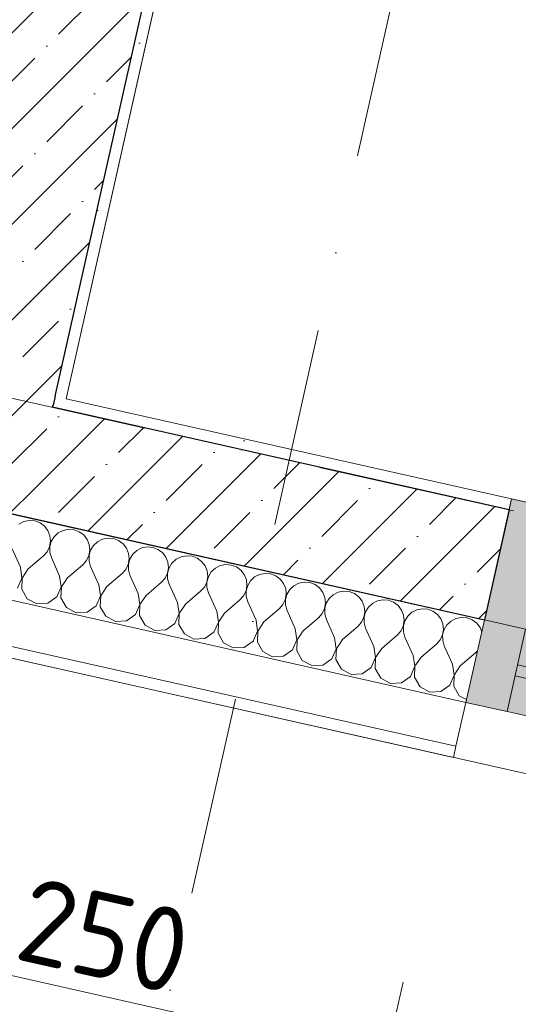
# Model space of a CAD drawing. Header units: millimetres. Extents: x -7218036 to -6972305, y 6116614 to 6334349.
# Tile 72 of 184: x -7171472 to -7170588, y 6132662 to 6134409. Entities that reach past the tile are written whole.
import ezdxf
from ezdxf.enums import TextEntityAlignment as Align

# ---------------------------------------------------------------- set-up
doc = ezdxf.new("R2010")
doc.units = ezdxf.units.MM
doc.header["$MEASUREMENT"] = 0
doc.linetypes.add('Штрихпунктирная', pattern=[670.277762, 352.777767, -176.388884, 0, -141.111112])
for name, color, linetype in [('S - квартира_помещение.АР', 7, 'Continuous'), ('АР-Стены_внешние_.АР', 7, 'Continuous'), ('АР-Чертеж-Оси_Осевые размеры.АР', 7, 'Continuous'), ('АР-Чертеж-Размеры.АР', 7, 'Continuous'), ('Окна Archicad', 7, 'Continuous')]:
    doc.layers.add(name, color=color, linetype=linetype)
for name, color, linetype, lineweight in [('S - квартира_помещение.АР_Ном._пера__101', 252, 'Continuous', 0), ('АР-Стены_внешние_.АР_Ном._пера__1', 7, 'Continuous', 0), ('АР-Стены_внешние_.АР_Ном._пера__120', 7, 'Continuous', 0), ('АР-Чертеж-Оси_Осевые размеры.АР_Ном._пера__120', 7, 'Continuous', 0), ('АР-Чертеж-Размеры.АР_Ном._пера__1', 7, 'Continuous', 0), ('Окна Archicad_Ном._пера__120', 7, 'Continuous', 0), ('Паспорта Зон Archicad_Ном._пера__1', 7, 'Continuous', 0)]:
    doc.layers.add(name, color=color, linetype=linetype, lineweight=lineweight)
doc.styles.add('РЎР“Р•РќР•Р\xa0Р\x98Р\xa0_РЎРўР\x98Р›Р¬_1', font='txt')
doc.styles.add('РЎР“Р•РќР•Р\xa0Р\x98Р\xa0_РЎРўР\x98Р›Р¬_2', font='calibri.ttf')
doc.styles.add('РЎР“Р•РќР•Р\xa0Р\x98Р\xa0_РЎРўР\x98Р›Р¬_3', font='GOTHIC.TTF')
doc.styles.add('РЎР“Р•РќР•Р\xa0Р\x98Р\xa0_РЎРўР\x98Р›Р¬_5', font='GOST_Common.ttf')
doc.dimstyles.new('СГЕНЕРИР_СТИЛЬ__1', dxfattribs={"dimtxt": 150, "dimasz": 142.5, "dimexe": 0.18, "dimexo": 0.0625, "dimgap": 0, "dimtad": 1, "dimdec": 0, "dimzin": 0, "dimdsep": 46, "dimtxsty": 'РЎР“Р•РќР•Р\xa0Р\x98Р\xa0_РЎРўР\x98Р›Р¬_5', "dimblk": 'ARROWHEAD_6', "dimblk1": 'ARROWHEAD_6', "dimblk2": 'ARROWHEAD_6', "dimcen": 0.09, "dimse1": 1, "dimse2": 1, "dimclrd": 7, "dimclre": 7, "dimclrt": 7, "dimazin": 0, "dimtfac": 1, "dimtdec": 4, "dimtmove": 0, "dimatfit": 3, "dimfxl": 1, "dimtolj": 1, "dimtzin": 0, "dimarcsym": 0})
pattern_1 = [(45, (-6566190.34, 6562677.8), (-84.852814, 84.852814), []), (45, (-6566232.77, 6562720.22), (-84.852814, 84.852814), [90, -30, 0, -30])]
pattern_2 = [(45, (-6566190.34, 6563027.8), (-111.369318, 111.369318), [0, -105, 0, -157.5]), (110, (-6565840.34, 6563027.8), (148.001588, 53.868173), [0, -77, 0, -133])]

# ---------------------------------------------------------------- blocks, each defined once
blk = doc.blocks.new('Стандартный Маркер Сетки[15]_6', base_point=(-7217047.9, 6143970.3))
at = {"layer": 'АР-Чертеж-Оси_Осевые размеры.АР_Ном._пера__120', "color": 7, "linetype": 'Штрихпунктирная', "lineweight": 0}
blk.add_line((-7216072.2, 6143751.1), (-7137131, 6126021.4), dxfattribs=at)
at = {"layer": 'АР-Чертеж-Оси_Осевые размеры.АР_Ном._пера__120', "color": 7, "lineweight": 0, "style": 'РЎР“Р•РќР•Р\xa0Р\x98Р\xa0_РЎРўР\x98Р›Р¬_3'}
for tag, p in [('AC_MarkerText_1_0', (-7217465.8, 6144260.9)), ('AC_MarkerText_1_1', (-7135597.5, 6125873.7))]:
    blk.add_attdef(tag, text='', height=350, rotation=347.3417, dxfattribs=at).set_placement(p, align=Align.TOP_CENTER)
blk = doc.blocks.new('Стандартный Маркер Сетки[18]_6', base_point=(-7217047.9, 6143970.3))
at = {"layer": 'АР-Чертеж-Оси_Осевые размеры.АР_Ном._пера__120', "color": 7, "linetype": 'Штрихпунктирная', "lineweight": 0}
blk.add_line((-7216072.2, 6143751.1), (-7137131, 6126021.4), dxfattribs=at)
at = {"layer": 'АР-Чертеж-Оси_Осевые размеры.АР_Ном._пера__120', "color": 7, "lineweight": 0, "style": 'РЎР“Р•РќР•Р\xa0Р\x98Р\xa0_РЎРўР\x98Р›Р¬_3'}
for tag, p in [('AC_MarkerText_1_0', (-7217465.8, 6144260.9)), ('AC_MarkerText_1_1', (-7135597.5, 6125873.7))]:
    blk.add_attdef(tag, text='', height=350, rotation=347.3417, dxfattribs=at).set_placement(p, align=Align.TOP_CENTER)
blk = doc.blocks.new('Стандартный Маркер Сетки[21]_6', base_point=(-7217047.9, 6143970.3))
at = {"layer": 'АР-Чертеж-Оси_Осевые размеры.АР_Ном._пера__120', "color": 7, "linetype": 'Штрихпунктирная', "lineweight": 0}
blk.add_line((-7216072.2, 6143751.1), (-7137131, 6126021.4), dxfattribs=at)
at = {"layer": 'АР-Чертеж-Оси_Осевые размеры.АР_Ном._пера__120', "color": 7, "lineweight": 0, "style": 'РЎР“Р•РќР•Р\xa0Р\x98Р\xa0_РЎРўР\x98Р›Р¬_3'}
for tag, p in [('AC_MarkerText_1_0', (-7217465.8, 6144260.9)), ('AC_MarkerText_1_1', (-7135597.5, 6125873.7))]:
    blk.add_attdef(tag, text='', height=350, rotation=347.3417, dxfattribs=at).set_placement(p, align=Align.TOP_CENTER)
blk = doc.blocks.new('Стандартный Маркер Сетки[24]_6', base_point=(-7217047.9, 6143970.3))
at = {"layer": 'АР-Чертеж-Оси_Осевые размеры.АР_Ном._пера__120', "color": 7, "linetype": 'Штрихпунктирная', "lineweight": 0}
blk.add_line((-7216072.2, 6143751.1), (-7137131, 6126021.4), dxfattribs=at)
at = {"layer": 'АР-Чертеж-Оси_Осевые размеры.АР_Ном._пера__120', "color": 7, "lineweight": 0, "style": 'РЎР“Р•РќР•Р\xa0Р\x98Р\xa0_РЎРўР\x98Р›Р¬_3'}
for tag, p in [('AC_MarkerText_1_0', (-7217465.8, 6144260.9)), ('AC_MarkerText_1_1', (-7135597.5, 6125873.7))]:
    blk.add_attdef(tag, text='', height=350, rotation=347.3417, dxfattribs=at).set_placement(p, align=Align.TOP_CENTER)
blk = doc.blocks.new('Жилая комната_1_36_7', base_point=(-7164802.8, 6135296.2))
at = {"layer": 'S - квартира_помещение.АР_Ном._пера__101', "color": 252, "linetype": 'Continuous', "lineweight": 0, "flags": 128}
blk.add_lwpolyline([(-7171389.8, 6133736.4), (-7167916.3, 6132956.3), (-7166613.5, 6138756.9), (-7170087, 6139537)], close=True, dxfattribs=at)
at = {"layer": 'Паспорта Зон Archicad_Ном._пера__1', "color": 7, "lineweight": 0, "style": 'РЎР“Р•РќР•Р\xa0Р\x98Р\xa0_РЎРўР\x98Р›Р¬_1'}
blk.add_attdef('ROOM_NUMBER', text='', height=250, rotation=347.3417, dxfattribs=at).set_placement((-7168771.4, 6136939.6), align=Align.MIDDLE_CENTER)
at = {"layer": 'Паспорта Зон Archicad_Ном._пера__1', "color": 7, "lineweight": 0, "style": 'РЎР“Р•РќР•Р\xa0Р\x98Р\xa0_РЎРўР\x98Р›Р¬_2'}
blk.add_attdef('ROOM_AREA', text='', height=200, rotation=347.3417, dxfattribs=at).set_placement((-7168092.1, 6133240.9), align=Align.MIDDLE_RIGHT)
blk = doc.blocks.new('Стена_258_7', base_point=(-7171555.3, 6133660.9))
at = {"layer": 'АР-Стены_внешние_.АР', "linetype": 'Continuous', "lineweight": 0, "true_color": 0x000000}
h = blk.add_hatch(dxfattribs=at)
h.set_pattern_fill('ЖЕЛЕЗОБЕТОН__PROJECT__0007', color=18, style=0, pattern_type=2)
h.set_pattern_definition(pattern_1)
h.paths.add_polyline_path([(-7171418.1, 6133722.3), (-7171412.8, 6133724.9), (-7171161.6, 6134843.3), (-7171405.6, 6134898.1), (-7171657.6, 6133776.1)])
h = blk.add_hatch(dxfattribs=at)
h.set_pattern_fill('ШТУКАТУРКА__ГИПС_01_0007', color=18, style=0, pattern_type=2)
h.set_pattern_definition(pattern_2)
h.paths.add_polyline_path([(-7171389.8, 6133736.4), (-7171142.1, 6134838.9), (-7171161.6, 6134843.3), (-7171409.3, 6133740.8)])
h = blk.add_hatch(dxfattribs=at)
h.set_pattern_fill('ЖЕЛЕЗОБЕТОН__PROJECT__0007', color=18, style=0, pattern_type=2)
h.set_pattern_definition(pattern_1)
h.paths.add_polyline_path([(-7171701.4, 6133580.9), (-7171418.1, 6133722.3), (-7171657.6, 6133776.1)])
h = blk.add_hatch(dxfattribs=at)
h.set_pattern_fill('ЖЕЛЕЗОБЕТОН__PROJECT__0007', color=18, style=0, pattern_type=2)
h.set_pattern_definition(pattern_1)
h.paths.add_polyline_path([(-7171412.8, 6133724.9), (-7171418.1, 6133722.3), (-7171413.7, 6133721.3)])
h = blk.add_hatch(dxfattribs=at)
h.set_pattern_fill('ЖЕЛЕЗОБЕТОН__PROJECT__0007', color=18, style=0, pattern_type=2)
h.set_pattern_definition(pattern_1)
h.paths.add_polyline_path([(-7171418.1, 6133722.3), (-7171701.4, 6133580.9), (-7171457.5, 6133526.1), (-7171413.7, 6133721.3)])
at = {"layer": 'АР-Стены_внешние_.АР_Ном._пера__1', "color": 7, "linetype": 'Continuous', "lineweight": 30}
for p, q in [((-7171409.3, 6133740.8), (-7171161.6, 6134843.3)), ((-7171409.3, 6133740.8), (-7171412.8, 6133724.9)), ((-7171413.7, 6133721.3), (-7171412.8, 6133724.9))]:
    blk.add_line(p, q, dxfattribs=at)
at = {"layer": 'АР-Стены_внешние_.АР_Ном._пера__1', "color": 7, "linetype": 'Continuous', "lineweight": 30, "flags": 128}
for points in [[(-7171405.6, 6134898.1), (-7171701.4, 6133580.9)], [(-7171161.6, 6134843.3), (-7171405.6, 6134898.1)], [(-7171701.4, 6133580.9), (-7171457.5, 6133526.1)]]:
    blk.add_lwpolyline(points, dxfattribs=at)
at = {"layer": 'АР-Стены_внешние_.АР_Ном._пера__1', "color": 7, "linetype": 'Continuous', "lineweight": 0, "flags": 128}
for points in [[(-7171142.1, 6134838.9), (-7171161.6, 6134843.3)], [(-7171389.8, 6133736.4), (-7171142.1, 6134838.9)]]:
    blk.add_lwpolyline(points, dxfattribs=at)
blk = doc.blocks.new('*X793', base_point=(-6566190.3, 6562677.8))
at = {"layer": 'АР-Стены_внешние_.АР_Ном._пера__1', "color": 7, "linetype": 'Continuous', "lineweight": 0}
for p, q in [((-7171464.7, 6133518.6), (-7171473.5, 6133514.2)), ((-7171455, 6133520.5), (-7171464.7, 6133518.6)), ((-7171445.2, 6133519.7), (-7171455, 6133520.5)), ((-7171436, 6133516.3), (-7171445.2, 6133519.7)), ((-7171428, 6133510.4), (-7171436, 6133516.3)), ((-7171422, 6133502.6), (-7171428, 6133510.4)), ((-7171418.4, 6133493.5), (-7171422, 6133502.6)), ((-7171403.8, 6133498.5), (-7171411, 6133491.8)), ((-7171395, 6133503), (-7171403.8, 6133498.5)), ((-7171385.3, 6133504.9), (-7171395, 6133503)), ((-7171375.5, 6133504.1), (-7171385.3, 6133504.9)), ((-7171366.3, 6133500.6), (-7171375.5, 6133504.1)), ((-7171358.3, 6133494.8), (-7171366.3, 6133500.6)), ((-7171419, 6133474), (-7171417.3, 6133483.7)), ((-7171416.1, 6133483.4), (-7171418.7, 6133473.9)), ((-7171417.3, 6133483.7), (-7171418.4, 6133493.5)), ((-7171411, 6133491.8), (-7171416.1, 6133483.4)), ((-7171352.3, 6133487), (-7171358.3, 6133494.8)), ((-7171348.7, 6133477.8), (-7171352.3, 6133487)), ((-7171334.1, 6133482.9), (-7171341.3, 6133476.2)), ((-7171325.3, 6133487.3), (-7171334.1, 6133482.9)), ((-7171315.6, 6133489.2), (-7171325.3, 6133487.3)), ((-7171305.8, 6133488.4), (-7171315.6, 6133489.2)), ((-7171296.6, 6133485), (-7171305.8, 6133488.4)), ((-7171288.7, 6133479.1), (-7171296.6, 6133485)), ((-7171282.6, 6133471.3), (-7171288.7, 6133479.1)), ((-7171470.9, 6133437.7), (-7171485.6, 6133470.2)), ((-7171429.8, 6133457.7), (-7171423.3, 6133465.1)), ((-7171423.3, 6133465.1), (-7171419, 6133474)), ((-7171418.7, 6133473.9), (-7171418.7, 6133464)), ((-7171418.7, 6133464), (-7171415.9, 6133454.6)), ((-7171349.3, 6133458.3), (-7171347.6, 6133468)), ((-7171346.4, 6133467.7), (-7171349, 6133458.2)), ((-7171347.6, 6133468), (-7171348.7, 6133477.8)), ((-7171341.3, 6133476.2), (-7171346.4, 6133467.7)), ((-7171279, 6133462.2), (-7171282.6, 6133471.3)), ((-7171277.9, 6133452.4), (-7171279, 6133462.2)), ((-7171264.4, 6133467.2), (-7171271.6, 6133460.5)), ((-7171255.6, 6133471.7), (-7171264.4, 6133467.2)), ((-7171245.9, 6133473.6), (-7171255.6, 6133471.7)), ((-7171236.1, 6133472.8), (-7171245.9, 6133473.6)), ((-7171226.9, 6133469.3), (-7171236.1, 6133472.8)), ((-7171219, 6133463.5), (-7171226.9, 6133469.3)), ((-7171212.9, 6133455.7), (-7171219, 6133463.5)), ((-7171457, 6133434.5), (-7171429.8, 6133457.7)), ((-7171401.3, 6133422), (-7171415.9, 6133454.6)), ((-7171360.1, 6133442.1), (-7171353.6, 6133449.4)), ((-7171353.6, 6133449.4), (-7171349.3, 6133458.3)), ((-7171349, 6133458.2), (-7171349, 6133448.4)), ((-7171349, 6133448.4), (-7171346.2, 6133438.9)), ((-7171279.6, 6133442.7), (-7171277.9, 6133452.4)), ((-7171276.7, 6133452.1), (-7171279.3, 6133442.6)), ((-7171271.6, 6133460.5), (-7171276.7, 6133452.1)), ((-7171209.3, 6133446.5), (-7171212.9, 6133455.7)), ((-7171208.2, 6133436.7), (-7171209.3, 6133446.5)), ((-7171201.9, 6133444.9), (-7171207, 6133436.4)), ((-7171194.7, 6133451.6), (-7171201.9, 6133444.9)), ((-7171185.9, 6133456), (-7171194.7, 6133451.6)), ((-7171176.2, 6133457.9), (-7171185.9, 6133456)), ((-7171166.4, 6133457.1), (-7171176.2, 6133457.9)), ((-7171157.2, 6133453.7), (-7171166.4, 6133457.1)), ((-7171149.3, 6133447.8), (-7171157.2, 6133453.7)), ((-7171143.2, 6133440), (-7171149.3, 6133447.8)), ((-7171468.1, 6133418.4), (-7171470.9, 6133437.7)), ((-7171457, 6133434.5), (-7171467.8, 6133418.3)), ((-7171387.3, 6133418.9), (-7171360.1, 6133442.1)), ((-7171331.6, 6133406.4), (-7171346.2, 6133438.9)), ((-7171317.6, 6133403.2), (-7171290.5, 6133426.4)), ((-7171290.5, 6133426.4), (-7171283.9, 6133433.8)), ((-7171283.9, 6133433.8), (-7171279.6, 6133442.7)), ((-7171279.3, 6133442.6), (-7171279.3, 6133432.7)), ((-7171279.3, 6133432.7), (-7171276.5, 6133423.3)), ((-7171214.2, 6133418.1), (-7171209.9, 6133427)), ((-7171209.9, 6133427), (-7171208.2, 6133436.7)), ((-7171207, 6133436.4), (-7171209.7, 6133426.9)), ((-7171209.7, 6133426.9), (-7171209.6, 6133417.1)), ((-7171139.6, 6133430.9), (-7171143.2, 6133440)), ((-7171138.6, 6133421.1), (-7171139.6, 6133430.9)), ((-7171132.2, 6133429.2), (-7171137.3, 6133420.8)), ((-7171125, 6133435.9), (-7171132.2, 6133429.2)), ((-7171116.2, 6133440.4), (-7171125, 6133435.9)), ((-7171106.5, 6133442.3), (-7171116.2, 6133440.4)), ((-7171096.7, 6133441.5), (-7171106.5, 6133442.3)), ((-7171087.5, 6133438), (-7171096.7, 6133441.5)), ((-7171079.6, 6133432.1), (-7171087.5, 6133438)), ((-7171073.6, 6133424.4), (-7171079.6, 6133432.1)), ((-7171036.9, 6133426.6), (-7171046.5, 6133424.7)), ((-7171027, 6133425.8), (-7171036.9, 6133426.6)), ((-7171475.8, 6133400.4), (-7171468.1, 6133418.4)), ((-7171467.8, 6133418.3), (-7171468.5, 6133398.8)), ((-7171398.4, 6133402.7), (-7171401.3, 6133422)), ((-7171387.3, 6133418.9), (-7171398.1, 6133402.6)), ((-7171261.9, 6133390.7), (-7171276.5, 6133423.3)), ((-7171247.9, 6133387.6), (-7171220.8, 6133410.8)), ((-7171220.8, 6133410.8), (-7171214.2, 6133418.1)), ((-7171209.6, 6133417.1), (-7171206.8, 6133407.6)), ((-7171144.5, 6133402.5), (-7171140.2, 6133411.3)), ((-7171140.2, 6133411.3), (-7171138.6, 6133421.1)), ((-7171137.3, 6133420.8), (-7171140, 6133411.3)), ((-7171140, 6133411.3), (-7171139.9, 6133401.4)), ((-7171069.9, 6133415.2), (-7171073.6, 6133424.4)), ((-7171068.9, 6133405.4), (-7171069.9, 6133415.2)), ((-7171062.5, 6133413.6), (-7171067.6, 6133405.1)), ((-7171055.3, 6133420.3), (-7171062.5, 6133413.6)), ((-7171046.5, 6133424.7), (-7171055.3, 6133420.3)), ((-7171017.8, 6133422.3), (-7171027, 6133425.8)), ((-7171009.9, 6133416.5), (-7171017.8, 6133422.3)), ((-7171003.9, 6133408.7), (-7171009.9, 6133416.5)), ((-7171000.2, 6133399.6), (-7171003.9, 6133408.7)), ((-7170976.8, 6133409.1), (-7170985.6, 6133404.6)), ((-7170967.2, 6133411), (-7170976.8, 6133409.1)), ((-7170957.3, 6133410.2), (-7170967.2, 6133411)), ((-7170948.1, 6133406.7), (-7170957.3, 6133410.2)), ((-7171468.5, 6133398.8), (-7171458.8, 6133381.8)), ((-7171406.2, 6133384.8), (-7171398.4, 6133402.7)), ((-7171398.1, 6133402.6), (-7171398.8, 6133383.1)), ((-7171328.7, 6133387), (-7171331.6, 6133406.4)), ((-7171317.6, 6133403.2), (-7171328.4, 6133387)), ((-7171192.2, 6133375.1), (-7171206.8, 6133407.6)), ((-7171178.2, 6133371.9), (-7171151.1, 6133395.1)), ((-7171151.1, 6133395.1), (-7171144.5, 6133402.5)), ((-7171139.9, 6133401.4), (-7171137.1, 6133392)), ((-7171122.5, 6133359.4), (-7171137.1, 6133392)), ((-7171074.8, 6133386.8), (-7171070.6, 6133395.7)), ((-7171070.6, 6133395.7), (-7171068.9, 6133405.4)), ((-7171067.6, 6133405.1), (-7171070.3, 6133395.6)), ((-7171070.3, 6133395.6), (-7171070.2, 6133385.8)), ((-7170999.2, 6133389.8), (-7171000.2, 6133399.6)), ((-7170992.8, 6133397.9), (-7170998, 6133389.5)), ((-7170985.6, 6133404.6), (-7170992.8, 6133397.9)), ((-7170940.2, 6133400.8), (-7170948.1, 6133406.7)), ((-7170934.2, 6133393), (-7170940.2, 6133400.8)), ((-7170930.5, 6133383.9), (-7170934.2, 6133393)), ((-7170907.1, 6133393.4), (-7170915.9, 6133388.9)), ((-7170897.5, 6133395.3), (-7170907.1, 6133393.4)), ((-7170887.7, 6133394.5), (-7170897.5, 6133395.3)), ((-7170878.4, 6133391), (-7170887.7, 6133394.5)), ((-7170870.5, 6133385.2), (-7170878.4, 6133391)), ((-7171458.8, 6133381.8), (-7171441.7, 6133372.5)), ((-7171441.7, 6133372.5), (-7171422.2, 6133373.6)), ((-7171422.2, 6133373.6), (-7171406.2, 6133384.8)), ((-7171398.8, 6133383.1), (-7171389.1, 6133366.2)), ((-7171336.5, 6133369.1), (-7171328.7, 6133387)), ((-7171328.4, 6133387), (-7171329.1, 6133367.5)), ((-7171259, 6133371.4), (-7171261.9, 6133390.7)), ((-7171247.9, 6133387.6), (-7171258.7, 6133371.3)), ((-7171189.3, 6133355.7), (-7171192.2, 6133375.1)), ((-7171108.5, 6133356.3), (-7171081.4, 6133379.5)), ((-7171081.4, 6133379.5), (-7171074.8, 6133386.8)), ((-7171070.2, 6133385.8), (-7171067.4, 6133376.3)), ((-7171052.8, 6133343.7), (-7171067.4, 6133376.3)), ((-7171005.1, 6133371.2), (-7171000.9, 6133380)), ((-7171000.9, 6133380), (-7170999.2, 6133389.8)), ((-7170998, 6133389.5), (-7171000.6, 6133380)), ((-7171000.6, 6133380), (-7171000.5, 6133370.1)), ((-7170931.2, 6133364.4), (-7170929.5, 6133374.1)), ((-7170928.3, 6133373.8), (-7170930.9, 6133364.3)), ((-7170929.5, 6133374.1), (-7170930.5, 6133383.9)), ((-7170923.1, 6133382.2), (-7170928.3, 6133373.8)), ((-7170915.9, 6133388.9), (-7170923.1, 6133382.2)), ((-7170864.5, 6133377.4), (-7170870.5, 6133385.2)), ((-7170860.8, 6133368.2), (-7170864.5, 6133377.4)), ((-7170837.4, 6133377.8), (-7170846.2, 6133373.3)), ((-7170827.8, 6133379.7), (-7170837.4, 6133377.8)), ((-7170818, 6133378.9), (-7170827.8, 6133379.7)), ((-7170808.7, 6133375.4), (-7170818, 6133378.9)), ((-7170800.8, 6133369.5), (-7170808.7, 6133375.4)), ((-7171389.1, 6133366.2), (-7171372, 6133356.9)), ((-7171372, 6133356.9), (-7171352.5, 6133358)), ((-7171352.5, 6133358), (-7171336.5, 6133369.1)), ((-7171329.1, 6133367.5), (-7171319.4, 6133350.5)), ((-7171266.8, 6133353.5), (-7171259, 6133371.4)), ((-7171258.7, 6133371.3), (-7171259.4, 6133351.8)), ((-7171178.2, 6133371.9), (-7171189.1, 6133355.7)), ((-7171119.6, 6133340.1), (-7171122.5, 6133359.4)), ((-7171108.5, 6133356.3), (-7171119.4, 6133340)), ((-7171038.9, 6133340.6), (-7171011.7, 6133363.8)), ((-7171011.7, 6133363.8), (-7171005.1, 6133371.2)), ((-7171000.5, 6133370.1), (-7170997.7, 6133360.7)), ((-7170983.1, 6133328.1), (-7170997.7, 6133360.7)), ((-7170935.4, 6133355.5), (-7170931.2, 6133364.4)), ((-7170930.9, 6133364.3), (-7170930.8, 6133354.5)), ((-7170861.5, 6133348.7), (-7170859.8, 6133358.4)), ((-7170858.6, 6133358.2), (-7170861.2, 6133348.7)), ((-7170859.8, 6133358.4), (-7170860.8, 6133368.2)), ((-7170853.5, 6133366.6), (-7170858.6, 6133358.2)), ((-7170846.2, 6133373.3), (-7170853.5, 6133366.6)), ((-7170794.8, 6133361.7), (-7170800.8, 6133369.5)), ((-7170791.1, 6133352.6), (-7170794.8, 6133361.7)), ((-7170776.5, 6133357.6), (-7170783.8, 6133350.9)), ((-7170767.8, 6133362.1), (-7170776.5, 6133357.6)), ((-7170758.1, 6133364), (-7170767.8, 6133362.1)), ((-7170748.3, 6133363.2), (-7170758.1, 6133364)), ((-7170739, 6133359.7), (-7170748.3, 6133363.2)), ((-7170731.1, 6133353.9), (-7170739, 6133359.7)), ((-7171319.4, 6133350.5), (-7171302.3, 6133341.2)), ((-7171302.3, 6133341.2), (-7171282.8, 6133342.3)), ((-7171282.8, 6133342.3), (-7171266.8, 6133353.5)), ((-7171259.4, 6133351.8), (-7171249.7, 6133334.9)), ((-7171197.1, 6133337.8), (-7171189.3, 6133355.7)), ((-7171189.1, 6133355.7), (-7171189.7, 6133336.2)), ((-7171127.4, 6133322.2), (-7171119.6, 6133340.1)), ((-7171119.4, 6133340), (-7171120, 6133320.5)), ((-7171050, 6133324.4), (-7171052.8, 6133343.7)), ((-7171038.9, 6133340.6), (-7171049.7, 6133324.4)), ((-7170969.2, 6133325), (-7170942, 6133348.1)), ((-7170942, 6133348.1), (-7170935.4, 6133355.5)), ((-7170930.8, 6133354.5), (-7170928.1, 6133345)), ((-7170913.4, 6133312.4), (-7170928.1, 6133345)), ((-7170872.3, 6133332.5), (-7170865.8, 6133339.9)), ((-7170865.8, 6133339.9), (-7170861.5, 6133348.7)), ((-7170861.2, 6133348.7), (-7170861.1, 6133338.8)), ((-7170861.1, 6133338.8), (-7170858.4, 6133329.4)), ((-7170791.8, 6133333.1), (-7170790.1, 6133342.8)), ((-7170788.9, 6133342.5), (-7170791.5, 6133333)), ((-7170790.1, 6133342.8), (-7170791.1, 6133352.6)), ((-7170783.8, 6133350.9), (-7170788.9, 6133342.5)), ((-7170725.1, 6133346.1), (-7170731.1, 6133353.9)), ((-7170721.4, 6133336.9), (-7170725.1, 6133346.1)), ((-7170706.8, 6133342), (-7170714.1, 6133335.3)), ((-7170698.1, 6133346.5), (-7170706.8, 6133342)), ((-7170688.4, 6133348.4), (-7170698.1, 6133346.5)), ((-7170678.6, 6133347.6), (-7170688.4, 6133348.4)), ((-7170669.4, 6133344.1), (-7170678.6, 6133347.6)), ((-7170661.4, 6133338.2), (-7170669.4, 6133344.1)), ((-7171249.7, 6133334.9), (-7171232.6, 6133325.6)), ((-7171232.6, 6133325.6), (-7171213.1, 6133326.6)), ((-7171213.1, 6133326.6), (-7171197.1, 6133337.8)), ((-7171189.7, 6133336.2), (-7171180, 6133319.2)), ((-7171143.4, 6133311), (-7171127.4, 6133322.2)), ((-7171057.7, 6133306.5), (-7171050, 6133324.4)), ((-7171049.7, 6133324.4), (-7171050.3, 6133304.9)), ((-7170980.3, 6133308.8), (-7170983.1, 6133328.1)), ((-7170969.2, 6133325), (-7170980, 6133308.7)), ((-7170899.5, 6133309.3), (-7170872.3, 6133332.5)), ((-7170843.7, 6133296.8), (-7170858.4, 6133329.4)), ((-7170802.6, 6133316.8), (-7170796.1, 6133324.2)), ((-7170796.1, 6133324.2), (-7170791.8, 6133333.1)), ((-7170791.5, 6133333), (-7170791.4, 6133323.2)), ((-7170791.4, 6133323.2), (-7170788.7, 6133313.7)), ((-7170722.1, 6133317.4), (-7170720.4, 6133327.1)), ((-7170719.2, 6133326.9), (-7170721.8, 6133317.4)), ((-7170720.4, 6133327.1), (-7170721.4, 6133336.9)), ((-7170714.1, 6133335.3), (-7170719.2, 6133326.9)), ((-7170655.4, 6133330.4), (-7170661.4, 6133338.2)), ((-7170652.4, 6133323), (-7170655.4, 6133330.4)), ((-7171180, 6133319.2), (-7171162.9, 6133309.9)), ((-7171162.9, 6133309.9), (-7171143.4, 6133311)), ((-7171120, 6133320.5), (-7171110.3, 6133303.6)), ((-7171073.7, 6133295.3), (-7171057.7, 6133306.5)), ((-7171050.3, 6133304.9), (-7171040.6, 6133287.9)), ((-7170988, 6133290.9), (-7170980.3, 6133308.8)), ((-7170980, 6133308.7), (-7170980.6, 6133289.2)), ((-7170910.6, 6133293.1), (-7170913.4, 6133312.4)), ((-7170899.5, 6133309.3), (-7170910.3, 6133293.1)), ((-7170829.8, 6133293.7), (-7170802.6, 6133316.8)), ((-7170774, 6133281.1), (-7170788.7, 6133313.7)), ((-7170732.9, 6133301.2), (-7170726.4, 6133308.6)), ((-7170726.4, 6133308.6), (-7170722.1, 6133317.4)), ((-7170721.8, 6133317.4), (-7170721.7, 6133307.5)), ((-7170721.7, 6133307.5), (-7170719, 6133298.1)), ((-7171110.3, 6133303.6), (-7171093.2, 6133294.3)), ((-7171093.2, 6133294.3), (-7171073.7, 6133295.3)), ((-7171040.6, 6133287.9), (-7171023.5, 6133278.6)), ((-7171004, 6133279.7), (-7170988, 6133290.9)), ((-7170980.6, 6133289.2), (-7170971, 6133272.3)), ((-7170918.3, 6133275.2), (-7170910.6, 6133293.1)), ((-7170910.3, 6133293.1), (-7170911, 6133273.6)), ((-7170840.9, 6133277.5), (-7170843.7, 6133296.8)), ((-7170829.8, 6133293.7), (-7170840.6, 6133277.4)), ((-7170760.1, 6133278), (-7170732.9, 6133301.2)), ((-7170704.3, 6133265.5), (-7170719, 6133298.1)), ((-7170663.2, 6133285.5), (-7170660, 6133289.1)), ((-7171023.5, 6133278.6), (-7171004, 6133279.7)), ((-7170971, 6133272.3), (-7170953.8, 6133263)), ((-7170934.3, 6133264), (-7170918.3, 6133275.2)), ((-7170911, 6133273.6), (-7170901.3, 6133256.6)), ((-7170848.6, 6133259.6), (-7170840.9, 6133277.5)), ((-7170840.6, 6133277.4), (-7170841.3, 6133257.9)), ((-7170771.2, 6133261.8), (-7170774, 6133281.1)), ((-7170760.1, 6133278), (-7170770.9, 6133261.8)), ((-7170690.4, 6133262.4), (-7170663.2, 6133285.5)), ((-7170953.8, 6133263), (-7170934.3, 6133264)), ((-7170901.3, 6133256.6), (-7170884.1, 6133247.3)), ((-7170864.6, 6133248.4), (-7170848.6, 6133259.6)), ((-7170841.3, 6133257.9), (-7170831.6, 6133241)), ((-7170778.9, 6133243.9), (-7170771.2, 6133261.8)), ((-7170770.9, 6133261.8), (-7170771.6, 6133242.3)), ((-7170701.5, 6133246.2), (-7170704.3, 6133265.5)), ((-7170690.4, 6133262.4), (-7170701.2, 6133246.1)), ((-7170884.1, 6133247.3), (-7170864.6, 6133248.4)), ((-7170831.6, 6133241), (-7170814.4, 6133231.6)), ((-7170794.9, 6133232.7), (-7170778.9, 6133243.9)), ((-7170771.6, 6133242.3), (-7170761.9, 6133225.3)), ((-7170709.2, 6133228.3), (-7170701.5, 6133246.2)), ((-7170701.2, 6133246.1), (-7170701.9, 6133226.6)), ((-7170814.4, 6133231.6), (-7170794.9, 6133232.7)), ((-7170761.9, 6133225.3), (-7170744.7, 6133216)), ((-7170744.7, 6133216), (-7170725.2, 6133217.1)), ((-7170725.2, 6133217.1), (-7170709.2, 6133228.3)), ((-7170701.9, 6133226.6), (-7170692.2, 6133209.7)), ((-7170692.2, 6133209.7), (-7170679.4, 6133202.7))]:
    blk.add_line(p, q, dxfattribs=at)
blk = doc.blocks.new('Стена_282_7', base_point=(-7170647.7, 6133344.3))
at = {"layer": 'АР-Стены_внешние_.АР_Ном._пера__1', "color": 7, "linetype": 'Continuous', "lineweight": 0}
for p, q in [((-7171734.3, 6133434.6), (-7170680.5, 6133197.9)), ((-7171898.2, 6133389.4), (-7170698.1, 6133119.9))]:
    blk.add_line(p, q, dxfattribs=at)
at = {"layer": 'АР-Стены_внешние_.АР_Ном._пера__1', "color": 7, "linetype": 'Continuous', "lineweight": 0, "flags": 128}
for points in [[(-7170647.7, 6133344.3), (-7171701.4, 6133580.9)], [(-7171902.5, 6133369.9), (-7170702.4, 6133100.3)], [(-7170680.5, 6133197.9), (-7170647.7, 6133344.3)], [(-7170698.1, 6133119.9), (-7170680.5, 6133197.9)], [(-7170702.4, 6133100.3), (-7170698.1, 6133119.9)]]:
    blk.add_lwpolyline(points, dxfattribs=at)
at = {"layer": 'АР-Стены_внешние_.АР', "color": 7, "lineweight": 0}
blk.add_blockref('*X793', (-6566190.3, 6562677.8), dxfattribs=at)
blk = doc.blocks.new('Горизонтальное Многостворчатое Окно 23[30]_7', base_point=(-6566190.3, 6562677.8))
at = {"layer": 'Окна Archicad', "linetype": 'Continuous', "lineweight": 0, "true_color": 0xffffff}
for points in [[(-7170647.7, 6133344.3), (-7168725.5, 6132912.6), (-7168677.3, 6133127.2), (-7170599.4, 6133558.9)], [(-7170647.7, 6133344.3), (-7170680.5, 6133197.9), (-7170607.3, 6133181.5), (-7170574.5, 6133327.8)], [(-7170574.5, 6133327.8), (-7170607.3, 6133181.5), (-7169756.1, 6132990.3), (-7169723.2, 6133136.6)]]:
    blk.add_hatch(color=7, dxfattribs=at).paths.add_polyline_path(points)
at = {"layer": 'Окна Archicad_Ном._пера__120', "color": 7, "linetype": 'Continuous', "lineweight": 0}
for p, q in [((-7170647.7, 6133344.3), (-7170599.4, 6133558.9)), ((-7170599.4, 6133558.9), (-7168677.3, 6133127.2)), ((-7170680.5, 6133197.9), (-7170647.7, 6133344.3)), ((-7170647.7, 6133344.3), (-7170574.5, 6133327.8)), ((-7170574.5, 6133327.8), (-7170607.3, 6133181.5)), ((-7170588.7, 6133264.4), (-7169737.4, 6133073.2)), ((-7169741.8, 6133053.7), (-7170593.1, 6133244.9)), ((-7170607.3, 6133181.5), (-7170680.5, 6133197.9)), ((-7170607.3, 6133181.5), (-7169756.1, 6132990.3))]:
    blk.add_line(p, q, dxfattribs=at)
blk = doc.blocks.new('Стена_284_7', base_point=(-7168681.7, 6133107.7))
at = {"layer": 'АР-Стены_внешние_.АР_Ном._пера__1', "color": 7, "linetype": 'Continuous', "lineweight": 0, "flags": 128}
blk.add_lwpolyline([(-7170603.8, 6133539.4), (-7170599.4, 6133558.9)], dxfattribs=at)
at = {"layer": 'АР-Стены_внешние_.АР_Ном._пера__1', "color": 7, "linetype": 'Continuous', "lineweight": 15, "flags": 128}
blk.add_lwpolyline([(-7170647.7, 6133344.3), (-7170603.8, 6133539.4)], dxfattribs=at)
at = {"layer": 'Окна Archicad', "color": 7, "linetype": 'Continuous', "lineweight": 0}
blk.add_blockref('Горизонтальное Многостворчатое Окно 23[30]_7', (-6566190.3, 6562677.8), dxfattribs=at)
blk = doc.blocks.new('Стандартный Маркер Сетки[149]_7', base_point=(-7167491.3, 6149223.3))
at = {"layer": 'АР-Чертеж-Оси_Осевые размеры.АР_Ном._пера__120', "color": 7, "linetype": 'Штрихпунктирная', "lineweight": 0}
blk.add_line((-7167710.4, 6148247.6), (-7172273, 6127933.2), dxfattribs=at)
at = {"layer": 'АР-Чертеж-Оси_Осевые размеры.АР_Ном._пера__120', "color": 7, "lineweight": 0, "style": 'РЎР“Р•РќР•Р\xa0Р\x98Р\xa0_РЎРўР\x98Р›Р¬_3'}
blk.add_attdef('AC_MarkerText_1', text='', height=350, rotation=347.3417, dxfattribs=at).set_placement((-7172531.7, 6126650.8), align=Align.TOP_CENTER)
blk = doc.blocks.new('Стандартный Маркер Сетки[181]_7', base_point=(-7167491.3, 6149223.3))
at = {"layer": 'АР-Чертеж-Оси_Осевые размеры.АР_Ном._пера__120', "color": 7, "linetype": 'Штрихпунктирная', "lineweight": 0}
blk.add_line((-7167710.4, 6148247.6), (-7172273, 6127933.2), dxfattribs=at)
at = {"layer": 'АР-Чертеж-Оси_Осевые размеры.АР_Ном._пера__120', "color": 7, "lineweight": 0, "style": 'РЎР“Р•РќР•Р\xa0Р\x98Р\xa0_РЎРўР\x98Р›Р¬_3'}
blk.add_attdef('AC_MarkerText_1', text='', height=350, rotation=347.3417, dxfattribs=at).set_placement((-7172531.7, 6126650.8), align=Align.TOP_CENTER)
blk = doc.blocks.new('*D1153', base_point=(-6566190.3, 6562677.8))
at = {"layer": 'АР-Чертеж-Размеры.АР_Ном._пера__1', "color": 7, "linetype": 'Continuous', "lineweight": 0, "transparency": 16777216}
for p, q in [((-7172073.3, 6132700.8), (-7172011.7, 6132975.2)), ((-7171952.9, 6132894.7), (-7172132.1, 6132781.3)), ((-7172152.3, 6132862.7), (-7172042.5, 6132838)), ((-7172042.5, 6132838), (-7170822.9, 6132564.1)), ((-7170853.7, 6132426.9), (-7170792.1, 6132701.3)), ((-7170912.5, 6132507.3), (-7170733.3, 6132620.8)), ((-7170822.9, 6132564.1), (-7170713.1, 6132539.4))]:
    blk.add_line(p, q, dxfattribs=at)
at = {"layer": 'АР-Чертеж-Размеры.АР_Ном._пера__1', "color": 7, "lineweight": 0, "transparency": 16777216, "insert": (-7171644, 6132779.3), "char_height": 150, "attachment_point": 7, "rotation": 347.3417, "style": 'РЎР“Р•РќР•Р\xa0Р\x98Р\xa0_РЎРўР\x98Р›Р¬_5'}
blk.add_mtext('\\A1;{\\pql;\\fGOST Common|b0|i0|c204|p0;\\W1.000000;1\xa0250}', dxfattribs=at)
blk = doc.blocks.new('ARROWHEAD_6')
at = {"color": 0, "linetype": 'Continuous', "lineweight": 0}
for p, q in [((-0.5, -0.5), (0.5, 0.5)), ((0, 0), (-1, 0))]:
    blk.add_line(p, q, dxfattribs=at)
blk = doc.blocks.new('Стена_363_7', base_point=(-7170623.6, 6133451.6))
at = {"layer": 'АР-Стены_внешние_.АР', "linetype": 'Continuous', "lineweight": 0, "true_color": 0x000000}
h = blk.add_hatch(dxfattribs=at)
h.set_pattern_fill('ШТУКАТУРКА__ГИПС_01_0007', color=18, style=0, pattern_type=2)
h.set_pattern_definition(pattern_2)
h.paths.add_polyline_path([(-7171412.8, 6133724.9), (-7171389.8, 6133736.4), (-7171409.3, 6133740.8)])
h = blk.add_hatch(dxfattribs=at)
h.set_pattern_fill('ШТУКАТУРКА__ГИПС_01_0007', color=18, style=0, pattern_type=2)
h.set_pattern_definition(pattern_2)
h.paths.add_polyline_path([(-7171412.8, 6133724.9), (-7171413.7, 6133721.3), (-7171394.1, 6133716.9), (-7171389.8, 6133736.4)])
h = blk.add_hatch(dxfattribs=at)
h.set_pattern_fill('ШТУКАТУРКА__ГИПС_01_0007', color=18, style=0, pattern_type=2)
h.set_pattern_definition(pattern_2)
h.paths.add_polyline_path([(-7171394.1, 6133716.9), (-7170603.8, 6133539.4), (-7170599.4, 6133558.9), (-7171389.8, 6133736.4)])
h = blk.add_hatch(dxfattribs=at)
h.set_pattern_fill('ЖЕЛЕЗОБЕТОН__PROJECT__0007', color=18, style=0, pattern_type=2)
h.set_pattern_definition(pattern_1)
h.paths.add_polyline_path([(-7171457.5, 6133526.1), (-7170647.7, 6133344.3), (-7170603.8, 6133539.4), (-7171413.7, 6133721.3)])
at = {"layer": 'АР-Стены_внешние_.АР_Ном._пера__1', "color": 7, "linetype": 'Continuous', "lineweight": 30}
for p, q in [((-7171409.3, 6133740.8), (-7171412.8, 6133724.9)), ((-7171413.7, 6133721.3), (-7171412.8, 6133724.9)), ((-7170603.8, 6133539.4), (-7171413.7, 6133721.3))]:
    blk.add_line(p, q, dxfattribs=at)
at = {"layer": 'АР-Стены_внешние_.АР_Ном._пера__1', "color": 7, "linetype": 'Continuous', "lineweight": 0, "flags": 128}
for points in [[(-7170599.4, 6133558.9), (-7171389.8, 6133736.4)], [(-7170599.4, 6133558.9), (-7170603.8, 6133539.4)]]:
    blk.add_lwpolyline(points, dxfattribs=at)
at = {"layer": 'АР-Стены_внешние_.АР_Ном._пера__1', "color": 7, "linetype": 'Continuous', "lineweight": 30, "flags": 128}
for points in [[(-7170603.8, 6133539.4), (-7170647.7, 6133344.3)], [(-7171457.5, 6133526.1), (-7170647.7, 6133344.3)]]:
    blk.add_lwpolyline(points, dxfattribs=at)

msp = doc.modelspace()

# ---------------------------------------------------------------- linework, layer by layer
at = {"layer": 'S - квартира_помещение.АР', "color": 254, "linetype": 'Continuous', "lineweight": 0, "true_color": 0xffe1c4, "flags": 128}
msp.add_lwpolyline([(-7171389.8, 6133736.4), (-7167916.3, 6132956.3), (-7166613.5, 6138756.9), (-7170087, 6139537)], close=True, dxfattribs=at)
at = {"layer": 'АР-Стены_внешние_.АР_Ном._пера__120', "color": 7, "linetype": 'Continuous', "lineweight": 0}
msp.add_lwpolyline([(-7161011.8, 6146220.7), (-7164427.7, 6146987.9), (-7164548.2, 6146451.4), (-7167504.1, 6147115.2), (-7166658.2, 6150881.3), (-7175585, 6152886.2), (-7176044, 6150842.4), (-7179303.3, 6151574.4), (-7179355.9, 6151340.3), (-7182673.2, 6152085.4), (-7186157.5, 6136571.5), (-7164282.4, 6131658.4)], dxfattribs=at)

# ---------------------------------------------------------------- block references
at = {"layer": 'S - квартира_помещение.АР', "color": 7, "linetype": 'Continuous', "lineweight": 0}
msp.add_blockref('Жилая комната_1_36_7', (-7164802.8, 6135296.2), dxfattribs=at)
at = {"layer": 'АР-Стены_внешние_.АР', "color": 7, "lineweight": 0}
for name, p in [('Стена_258_7', (-7171555.3, 6133660.9)), ('Стена_363_7', (-7170623.6, 6133451.6)), ('Стена_282_7', (-7170647.7, 6133344.3)), ('Стена_284_7', (-7168681.7, 6133107.7))]:
    msp.add_blockref(name, p, dxfattribs=at)
at = {"layer": 'АР-Чертеж-Оси_Осевые размеры.АР', "color": 8, "linetype": 'Continuous', "lineweight": 15}
for name, p in [('Стандартный Маркер Сетки[149]_7', (-7167491.3, 6149223.3)), ('Стандартный Маркер Сетки[181]_7', (-7167491.3, 6149223.3)), ('Стандартный Маркер Сетки[15]_6', (-7217047.9, 6143970.3)), ('Стандартный Маркер Сетки[18]_6', (-7217047.9, 6143970.3)), ('Стандартный Маркер Сетки[21]_6', (-7217047.9, 6143970.3)), ('Стандартный Маркер Сетки[24]_6', (-7217047.9, 6143970.3))]:
    msp.add_blockref(name, p, dxfattribs=at)

# ---------------------------------------------------------------- dimensions: what is measured, and where the dimension line sits
at = {"layer": 'АР-Чертеж-Размеры.АР', "color": 7, "linetype": 'Continuous', "lineweight": 0}
dim = msp.add_linear_dim(base=(-7170822.9, 6132564.1), p1=(-7171922.1, 6133374.3), p2=(-7170702.4, 6133100.3), angle=347.3417, dimstyle='СГЕНЕРИР_СТИЛЬ__1', dxfattribs=at)
dim.commit()
dim.dimension.update_dxf_attribs({"geometry": '*D1153', "text_midpoint": (-7171376.5, 6132796), "dimtype": 160, "text_rotation": 347.3417})

doc.saveas('drawing.dxf')
